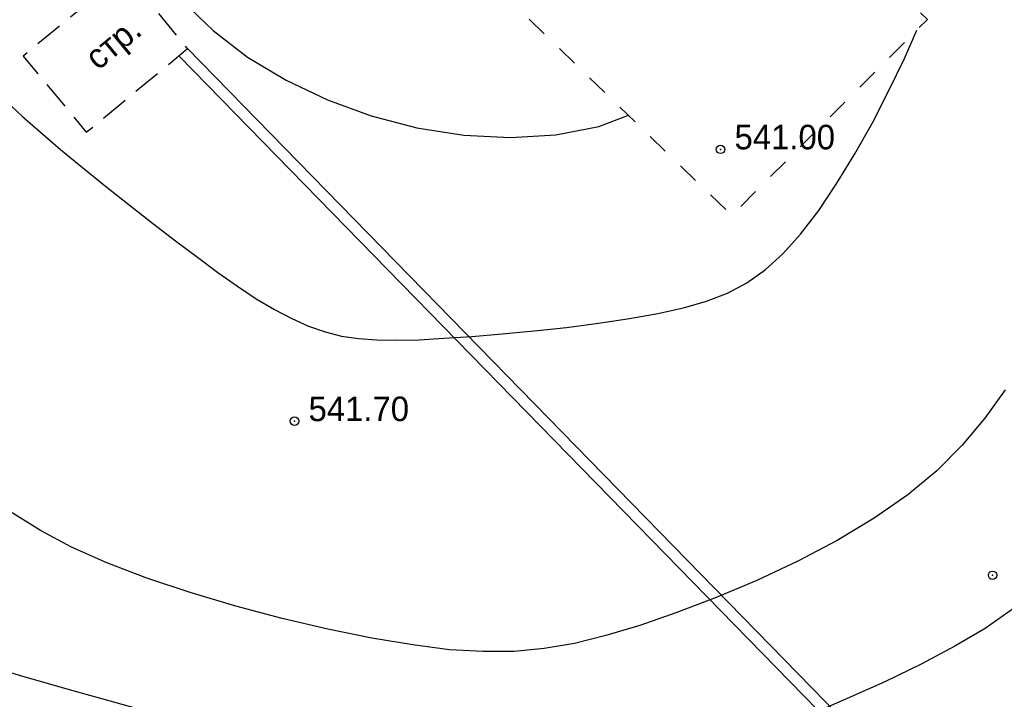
# Model space of a CAD drawing. Extents: x 0 to 361260, y 0 to 4201817.
# Tile 136 of 256: x 360134 to 360169, y 4200518 to 4200542. Entities that reach past the tile are written whole.
import ezdxf

# ---------------------------------------------------------------- set-up
doc = ezdxf.new("R2010")
doc.units = 0
doc.header["$LTSCALE"] = 0.5
doc.header["$MEASUREMENT"] = 0
doc.header["$PDMODE"] = 32
doc.header["$PDSIZE"] = 0.3
for name, pattern in [('CONTI', [0]), ('Д_ТРОТ_ТРУБА', [3, 1.5, -1.5]), ('ЗД_СТР_РАЗВ', [3, 2, -1])]:
    doc.linetypes.add(name, pattern=pattern)
for name, color, linetype in [('(004) Точки рельефа', 7, 'Continuous'), ('(007) Здания', 7, 'Continuous'), ('(025) Дорога', 7, 'Continuous'), ('(040) Ограда', 7, 'Continuous'), ('GORIZDEFAULT', 32, 'CONTI'), ('PI_TTDEFAULT', 5, 'CONTI')]:
    doc.layers.add(name, color=color, linetype=linetype)
doc.styles.add('D-431', font='txt')
doc.styles.add('P-131', font='txt')
doc.linetypes.add('ОГРАДА_ГЛИН', pattern='A,4,["|",Standard,S=0.8,R=0,X=0,Y=-0.8],0.5,["|",Standard,S=0.8,R=0,X=0,Y=-0.8],3.5', length=8)

msp = doc.modelspace()

# ---------------------------------------------------------------- linework, layer by layer
at = {"layer": '(007) Здания', "linetype": 'ЗД_СТР_РАЗВ', "flags": 128}
msp.add_lwpolyline([(360138.159, 4200543.454), (360134.551, 4200540.474), (360136.794, 4200537.757), (360140.403, 4200540.738)], close=True, dxfattribs=at)
at = {"layer": '(025) Дорога', "linetype": 'Д_ТРОТ_ТРУБА', "flags": 128}
msp.add_lwpolyline([(360145.999, 4200561.788), (360141.313, 4200556.972), (360139.34, 4200559.023), (360136.946, 4200556.919), (360159.781, 4200534.797), (360166.748, 4200541.774), (360145.999, 4200561.788)], dxfattribs=at)
at = {"layer": '(040) Ограда', "flags": 128}
msp.add_lwpolyline([(360140.116, 4200540.458), (360188.044, 4200491.371), (360223.423, 4200455.135), (360264.554, 4200409.603)], dxfattribs=at)
at = {"layer": '(040) Ограда', "linetype": 'ОГРАДА_ГЛИН', "flags": 128}
msp.add_lwpolyline([(360140.403, 4200540.738), (360188.33, 4200491.65), (360223.715, 4200455.409), (360264.851, 4200409.871)], dxfattribs=at)
at = {"layer": 'GORIZDEFAULT', "color": 32}
for points in [[(360133.74, 4200557.36, 541), (360134.55, 4200556.37, 541), (360135.28, 4200555.32, 541), (360135.89, 4200554.19, 541), (360136.36, 4200552.96, 541), (360136.7, 4200551.65, 541), (360136.99, 4200550.28, 541), (360137.26, 4200548.89, 541), (360137.57, 4200547.49, 541), (360137.98, 4200546.13, 541), (360138.54, 4200544.81, 541), (360139.29, 4200543.58, 541), (360140.22, 4200542.43, 541), (360141.31, 4200541.38, 541), (360142.54, 4200540.43, 541), (360143.91, 4200539.61, 541), (360145.38, 4200538.91, 541), (360146.94, 4200538.34, 541)], [(360157.15, 4200531.3, 541.5), (360158.06, 4200531.5, 541.5), (360158.88, 4200531.74, 541.5), (360159.63, 4200532.03, 541.5), (360160.32, 4200532.4, 541.5), (360160.97, 4200532.86, 541.5), (360161.6, 4200533.43, 541.5), (360162.23, 4200534.13, 541.5), (360162.88, 4200534.97, 541.5), (360163.52, 4200535.94, 541.5), (360164.16, 4200536.99, 541.5), (360164.79, 4200538.1, 541.5), (360165.38, 4200539.25, 541.5), (360165.93, 4200540.39, 541.5), (360166.369, 4200541.394, 541.5)], [(360133.98, 4200538.83, 541.5), (360134.52, 4200538.32, 541.5), (360135.16, 4200537.76, 541.5), (360135.88, 4200537.14, 541.5), (360136.66, 4200536.5, 541.5), (360137.48, 4200535.84, 541.5), (360138.32, 4200535.17, 541.5), (360139.15, 4200534.52, 541.5), (360139.97, 4200533.89, 541.5), (360140.75, 4200533.31, 541.5), (360141.48, 4200532.77, 541.5), (360142.18, 4200532.28, 541.5), (360142.85, 4200531.83, 541.5), (360143.5, 4200531.45, 541.5), (360144.11, 4200531.12, 541.5), (360144.71, 4200530.85, 541.5), (360145.3, 4200530.65, 541.5), (360145.88, 4200530.5, 541.5), (360146.49, 4200530.41, 541.5), (360147.14, 4200530.36, 541.5), (360147.86, 4200530.35, 541.5), (360148.65, 4200530.37, 541.5), (360149.53, 4200530.42, 541.5), (360150.53, 4200530.49, 541.5), (360151.61, 4200530.58, 541.5), (360152.75, 4200530.69, 541.5), (360153.9, 4200530.81, 541.5), (360155.04, 4200530.96, 541.5), (360156.14, 4200531.12, 541.5), (360157.15, 4200531.3, 541.5)], [(360146.94, 4200538.34, 541), (360148.57, 4200537.92, 541), (360150.24, 4200537.66, 541), (360151.9, 4200537.57, 541), (360153.52, 4200537.67, 541), (360155.05, 4200537.97, 541), (360156.101, 4200538.362, 541)], [(360169.52, 4200528.58, 542.5), (360168.79, 4200527.57, 542.5), (360167.99, 4200526.61, 542.5), (360167.09, 4200525.7, 542.5), (360166.05, 4200524.84, 542.5), (360164.85, 4200524.01, 542.5), (360163.53, 4200523.22, 542.5), (360162.13, 4200522.48, 542.5), (360160.68, 4200521.8, 542.5), (360159.23, 4200521.19, 542.5), (360157.83, 4200520.65, 542.5), (360156.51, 4200520.19, 542.5), (360155.3, 4200519.83, 542.5), (360154.18, 4200519.55, 542.5), (360153.1, 4200519.37, 542.5), (360152.03, 4200519.27, 542.5), (360150.92, 4200519.26, 542.5), (360149.73, 4200519.33, 542.5), (360148.42, 4200519.5, 542.5), (360146.97, 4200519.74, 542.5), (360145.4, 4200520.06, 542.5), (360143.77, 4200520.44, 542.5), (360142.12, 4200520.88, 542.5), (360140.5, 4200521.37, 542.5), (360138.95, 4200521.88, 542.5), (360137.53, 4200522.42, 542.5), (360136.27, 4200522.98, 542.5), (360135.16, 4200523.57, 542.5), (360134.16, 4200524.2, 542.5)], [(360138.58, 4200517.24, 543), (360136.41, 4200517.84, 543), (360134.54, 4200518.37, 543), (360133.05, 4200518.83, 543), (360131.9, 4200519.25, 543), (360131.01, 4200519.67, 543), (360130.28, 4200520.14, 543), (360129.64, 4200520.71, 543), (360129.01, 4200521.43, 543), (360128.3, 4200522.35, 543), (360128.179, 4200522.51, 543)], [(360170.67, 4200521.54, 543), (360169.82, 4200520.8, 543), (360168.81, 4200520.08, 543), (360167.73, 4200519.45, 543), (360166.53, 4200518.81, 543), (360165.23, 4200518.19, 543), (360163.89, 4200517.59, 543), (360162.56, 4200517.01, 543)]]:
    msp.add_polyline3d(points, dxfattribs=at)
at = {"layer": 'PI_TTDEFAULT', "color": 5}
for p in [(360159.38, 4200537.15, 541), (360144.21, 4200527.47, 541.7), (360169.07, 4200521.98, 542.8)]:
    msp.add_point(p, dxfattribs=at)

# ---------------------------------------------------------------- texts
at = {"layer": '(004) Точки рельефа', "style": 'D-431'}
for s, p in [('541.00', (360159.88, 4200537.15)), ('541.70', (360144.71, 4200527.47))]:
    msp.add_text(s, height=0.875, dxfattribs=at).set_placement(p)
at = {"layer": '(007) Здания', "style": 'P-131'}
msp.add_text('стр.', height=0.88, rotation=39.5553, dxfattribs=at).set_placement((360137.213, 4200539.936))

doc.saveas('drawing.dxf')
